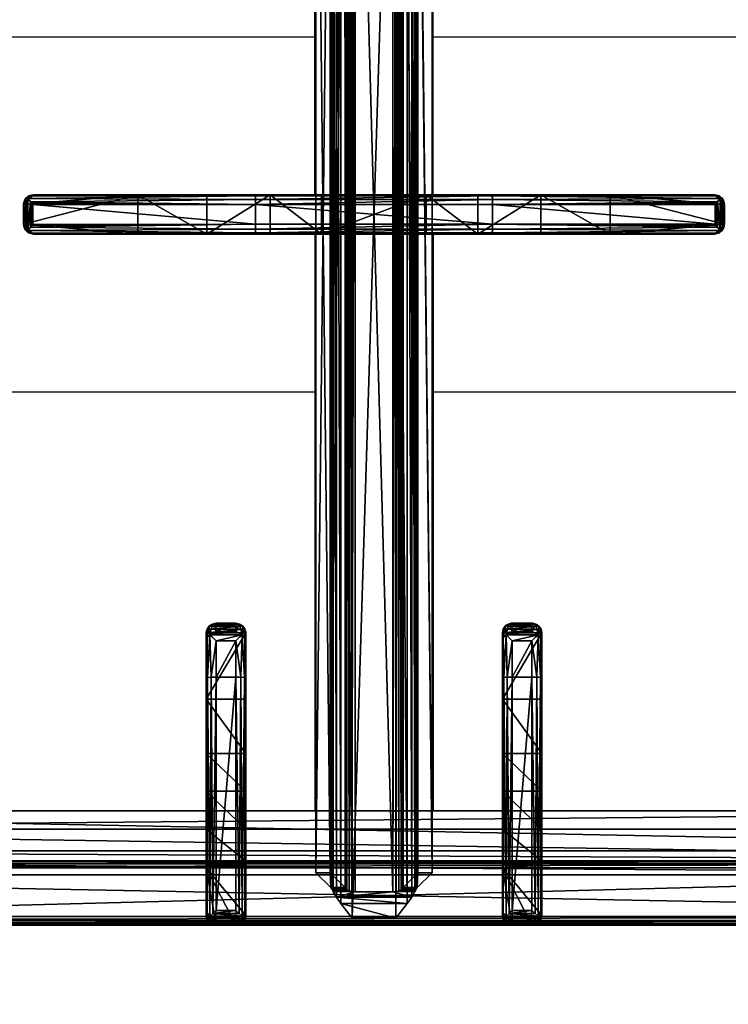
# Model space of a CAD drawing. Header units: millimetres. Extents: x 69858 to 162505, y 5570 to 25972.
# Tile 24 of 53: x 72124 to 72304, y 14521 to 14770. Entities that reach past the tile are written whole.
import ezdxf

# ---------------------------------------------------------------- set-up
doc = ezdxf.new("R2010")
doc.units = ezdxf.units.MM
doc.header["$LTSCALE"] = 2.5
doc.linetypes.add('CONTINUA', pattern=[0])
for name, color, linetype in [('Arch', 7, 'Continuous'), ('IQ_200_3D', 1, 'Continuous'), ('IQ_204_2D', 7, 'CONTINUA'), ('IQ_204_3D', 7, 'Continuous')]:
    doc.layers.add(name, color=color, linetype=linetype)
doc.layers.add('CKD Equipments', color=252, linetype='Continuous', lineweight=0)

# ---------------------------------------------------------------- blocks, each defined once
blk = doc.blocks.new('ELECTROLUX-MC7-TOPFYERBRURNERS4')
at = {"layer": 'IQ_200_3D', "color": 8, "invisible_edges": 13}
blk.add_3dface([(400, -655, 900), (420.34, -619.74, 900), (420.34, -117.26, 900), (400, -80.5, 900)], dxfattribs=at)
at = {"layer": 'IQ_204_2D', "color": 8}
for p, q in [((420, -651.5), (420, -85.5)), ((602.5, -279.74), (597.5, -279.74)), ((597.5, -279.74), (597.5, -280.19)), ((602.5, -280.19), (597.5, -280.19)), ((602.5, -280.19), (602.5, -279.74)), ((595, -282.66), (595, -282.24)), ((595, -338.54), (595, -282.66)), ((602.5, -282.09), (597.5, -282.09)), ((597.5, -282.09), (597.5, -338.49)), ((602.5, -338.49), (602.5, -282.09)), ((605, -282.24), (605, -282.66)), ((605, -282.66), (605, -338.54)), ((482.76, -326), (422.47, -326)), ((491.91, -326), (482.76, -326)), ((491.91, -326), (494.04, -326)), ((420, -328.5), (420, -333.5)), ((420, -328.5), (420, -333.5)), ((422, -328.5), (422, -333.5)), ((422, -328.5), (482.81, -328.5)), ((482.81, -328.5), (482.81, -333.5)), ((482.81, -328.5), (492.02, -328.5)), ((492.02, -333.5), (492.02, -328.5)), ((496.48, -328.5), (494.37, -328.5)), ((494.37, -328.5), (494.37, -333.5)), ((496.48, -333.5), (496.48, -328.5)), ((482.81, -333.5), (422, -333.5)), ((492.02, -333.5), (482.81, -333.5)), ((494.37, -333.5), (496.48, -333.5)), ((422.47, -336), (482.76, -336)), ((482.76, -336), (491.91, -336)), ((494.04, -336), (491.91, -336)), ((595, -398.43), (595, -338.54)), ((597.5, -338.49), (597.5, -398.49)), ((602.5, -338.49), (597.5, -338.49)), ((602.5, -398.49), (602.5, -338.49)), ((605, -338.54), (605, -398.43)), ((595, -353.5), (448.98, -353.5)), ((605, -353.5), (751.02, -353.5)), ((595, -383.5), (448.98, -383.5)), ((605, -383.5), (751.02, -383.5)), ((595, -454.31), (595, -398.43)), ((597.5, -398.49), (597.5, -454.88)), ((602.5, -398.49), (597.5, -398.49)), ((602.5, -454.88), (602.5, -398.49)), ((605, -398.43), (605, -454.31)), ((422.47, -401), (482.76, -401)), ((482.76, -401), (491.91, -401)), ((494.04, -401), (491.91, -401)), ((420, -408.5), (420, -403.5)), ((420, -408.5), (420, -403.5)), ((422, -408.5), (422, -403.5)), ((482.81, -403.5), (422, -403.5)), ((482.81, -408.5), (482.81, -403.5)), ((492.02, -403.5), (482.81, -403.5)), ((492.02, -403.5), (492.02, -408.5)), ((494.37, -403.5), (496.48, -403.5)), ((494.37, -408.5), (494.37, -403.5)), ((496.48, -403.5), (496.48, -408.5)), ((422, -408.5), (482.81, -408.5)), ((482.81, -408.5), (492.02, -408.5)), ((496.48, -408.5), (494.37, -408.5)), ((482.76, -411), (422.47, -411)), ((491.91, -411), (482.76, -411)), ((491.91, -411), (494.04, -411)), ((595, -454.73), (595, -454.31)), ((602.5, -454.88), (597.5, -454.88)), ((605, -454.31), (605, -454.73)), ((603.11, -456.68), (596.89, -456.68)), ((602.5, -456.79), (597.5, -456.79)), ((597.5, -456.79), (597.5, -457.24)), ((602.5, -457.24), (597.5, -457.24)), ((602.5, -457.24), (602.5, -456.79))]:
    blk.add_line(p, q, dxfattribs=at)
blk.add_lwpolyline([(751.02, -112.48), (448.98, -112.48), (448.98, -624.52), (751.02, -624.52)], close=True, dxfattribs=at)
for points in [[(555, -353.5), (555, -222.25, -1), (645, -222.25), (645, -353.5)], [(645, -383.5), (645, -512.25, -1), (555, -512.25), (555, -383.5)]]:
    blk.add_lwpolyline(points, format="xyb", dxfattribs=at)
at = {"layer": 'IQ_204_2D', "color": 8, "extrusion": (0, 0, -1)}
for centre, major_axis, ratio, start_param, end_param in [((597.5, -282.24), (0, 2.5), 0.99863, 4.712389, 6.283185), ((597.5, -282.66), (2.5, 0), 0.951091, 3.141593, 4.055957), ((602.5, -282.24), (0, 2.5), 0.99863, 0, 1.570796), ((602.5, -282.66), (-2.5, 0), 0.951091, 2.227228, 3.141593), ((422.47, -328.5), (0, 2.5), 0.948965, -0.895145, 0), ((482.76, -328.5), (0, 2.5), 0.02182, 0, 1.570796), ((491.91, -328.5), (0, 2.5), 0.84544, 0, 0.894481), ((491.91, -328.5), (2.5, 2.5), 0.02182, 0.872665, 1.54898), ((491.91, -328.5), (-1.92, 1.92), 0.8391, 1.592613, 2.268928), ((482.76, -333.5), (0, 2.5), 0.02182, 1.570796, 3.141593), ((491.91, -333.5), (-2.5, 2.5), 0.02182, 1.592613, 2.268928), ((491.91, -333.5), (1.92, 1.92), 0.8391, 0.872665, 1.54898), ((422.47, -333.5), (0, 2.5), 0.948965, 3.141593, 4.036737), ((491.91, -333.5), (0, 2.5), 0.84544, 2.247111, 3.141593), ((597.5, -338.54), (2.5, 0), 0.02182, 3.141593, 4.712389), ((602.5, -338.54), (2.5, 0), 0.02182, -1.570796, 0), ((597.5, -398.43), (-2.5, 0), 0.02182, 4.712389, 6.283185), ((602.5, -398.43), (-2.5, 0), 0.02182, 3.141593, 4.712389), ((597.5, -454.31), (2.5, 0), 0.951091, 2.227228, 3.141593), ((597.5, -454.73), (0, 2.5), 0.99863, 3.141593, 4.712389), ((602.5, -454.73), (0, 2.5), 0.99863, 1.570796, 3.141593), ((602.5, -454.31), (-2.5, 0), 0.951091, 3.141593, 4.055957), ((597.5, -453.34), (0, 3.44), 0.725954, 3.141593, 3.386992), ((602.5, -453.34), (0, 3.44), 0.725954, 2.896194, 3.141593)]:
    blk.add_ellipse(centre, major_axis=major_axis, ratio=ratio, start_param=start_param, end_param=end_param, dxfattribs=at)
at = {"layer": 'IQ_204_2D', "color": 8}
for centre, major_axis, ratio, start_param, end_param in [((422.47, -403.5), (0, 2.5), 0.948965, 0, 0.895145), ((482.76, -403.5), (0, 2.5), 0.02182, 4.712389, 6.283185), ((491.91, -403.5), (0, 2.5), 0.84544, -0.894481, 0), ((491.91, -403.5), (2.5, 2.5), 0.02182, 4.734206, 5.410521), ((491.91, -403.5), (-1.92, 1.92), 0.8391, 4.014257, 4.690572), ((482.76, -408.5), (0, 2.5), 0.02182, 3.141593, 4.712389), ((491.91, -408.5), (-2.5, 2.5), 0.02182, 4.014257, 4.690572), ((491.91, -408.5), (1.92, 1.92), 0.8391, 4.734206, 5.410521), ((422.47, -408.5), (0, 2.5), 0.948965, 2.246448, 3.141593), ((491.91, -408.5), (0, 2.5), 0.84544, 3.141593, 4.036074)]:
    blk.add_ellipse(centre, major_axis=major_axis, ratio=ratio, start_param=start_param, end_param=end_param, dxfattribs=at)
for points, knots in [([(597.5, -280.19), (597.36, -280.19), (597.21, -280.21), (596.91, -280.28), (596.75, -280.33), (596.38, -280.49), (596.17, -280.62), (595.97, -280.77)], [0, 0, 0, 0, 0.576945, 0.576945, 1.153889, 1.153889, 2.012527, 2.012527, 2.012527, 2.012527]), ([(595.97, -280.77), (596.08, -280.86), (596.19, -280.96), (596.41, -281.14), (596.52, -281.23), (596.74, -281.42), (596.85, -281.52), (597.06, -281.7), (597.16, -281.8), (597.3, -281.92), (597.35, -281.96), (597.41, -282.01), (597.43, -282.03), (597.45, -282.05), (597.46, -282.06), (597.48, -282.08), (597.48, -282.08), (597.49, -282.08), (597.49, -282.09), (597.49, -282.09), (597.49, -282.09), (597.5, -282.09), (597.5, -282.09), (597.5, -282.09), (597.5, -282.09), (597.5, -282.09), (597.5, -282.09), (597.5, -282.09)], [5.918216, 5.918216, 5.918216, 5.918216, 6.381677, 6.381677, 6.833246, 6.833246, 7.284815, 7.284815, 7.736384, 7.736384, 7.962168, 7.962168, 8.07506, 8.07506, 8.131506, 8.131506, 8.159729, 8.159729, 8.173841, 8.173841, 8.180897, 8.180897, 8.184425, 8.184425, 8.186189, 8.186189, 8.187953, 8.187953, 8.187953, 8.187953]), ([(604.03, -280.77), (603.83, -280.62), (603.62, -280.49), (603.25, -280.33), (603.09, -280.28), (602.79, -280.21), (602.64, -280.19), (602.5, -280.19)], [11.914764, 11.914764, 11.914764, 11.914764, 12.773402, 12.773402, 13.350347, 13.350347, 13.927292, 13.927292, 13.927292, 13.927292]), ([(602.5, -282.09), (602.5, -282.09), (602.5, -282.09), (602.5, -282.09), (602.5, -282.09), (602.5, -282.09), (602.5, -282.09), (602.51, -282.09), (602.51, -282.09), (602.51, -282.09), (602.51, -282.08), (602.52, -282.08), (602.52, -282.08), (602.54, -282.06), (602.55, -282.05), (602.57, -282.03), (602.59, -282.01), (602.65, -281.96), (602.7, -281.92), (602.84, -281.8), (602.94, -281.7), (603.15, -281.52), (603.26, -281.42), (603.48, -281.23), (603.59, -281.14), (603.81, -280.96), (603.92, -280.86), (604.03, -280.77)], [8.188469, 8.188469, 8.188469, 8.188469, 8.190233, 8.190233, 8.191997, 8.191997, 8.195525, 8.195525, 8.202581, 8.202581, 8.216692, 8.216692, 8.244915, 8.244915, 8.301361, 8.301361, 8.414254, 8.414254, 8.640038, 8.640038, 9.091607, 9.091607, 9.543176, 9.543176, 9.994745, 9.994745, 10.458205, 10.458205, 10.458205, 10.458205]), ([(494.04, -326), (494.19, -326), (494.35, -326.01), (494.66, -326.08), (494.82, -326.13), (495.12, -326.25), (495.26, -326.33), (495.53, -326.52), (495.65, -326.62), (495.87, -326.84), (495.97, -326.97), (496.15, -327.24), (496.23, -327.39), (496.35, -327.7), (496.4, -327.86), (496.46, -328.18), (496.48, -328.34), (496.48, -328.5)], [3.776921, 3.776921, 3.776921, 3.776921, 4.248957, 4.248957, 4.720993, 4.720993, 5.193029, 5.193029, 5.665065, 5.665065, 6.135831, 6.135831, 6.606596, 6.606596, 7.077361, 7.077361, 7.548126, 7.548126, 7.548126, 7.548126]), ([(420, -328.5), (420.01, -328.36), (420.03, -328.21), (420.09, -327.9), (420.14, -327.75), (420.31, -327.37), (420.45, -327.14), (420.62, -326.94)], [0, 0, 0, 0, 0.576945, 0.576945, 1.153889, 1.153889, 2.068716, 2.068716, 2.068716, 2.068716]), ([(420.62, -326.94), (420.79, -327.14), (420.99, -327.37), (421.33, -327.75), (421.47, -327.9), (421.74, -328.21), (421.87, -328.36), (422, -328.5)], [11.858599, 11.858599, 11.858599, 11.858599, 12.773425, 12.773425, 13.35037, 13.35037, 13.927314, 13.927314, 13.927314, 13.927314]), ([(420.62, -335.06), (420.45, -334.86), (420.31, -334.63), (420.14, -334.25), (420.09, -334.09), (420.03, -333.79), (420.01, -333.64), (420, -333.5)], [11.858599, 11.858599, 11.858599, 11.858599, 12.773425, 12.773425, 13.35037, 13.35037, 13.927314, 13.927314, 13.927314, 13.927314]), ([(422, -333.5), (421.87, -333.64), (421.74, -333.79), (421.47, -334.09), (421.33, -334.25), (420.99, -334.63), (420.79, -334.86), (420.62, -335.06)], [0, 0, 0, 0, 0.576945, 0.576945, 1.153889, 1.153889, 2.068716, 2.068716, 2.068716, 2.068716]), ([(496.48, -333.5), (496.48, -333.66), (496.46, -333.82), (496.4, -334.14), (496.35, -334.3), (496.23, -334.61), (496.15, -334.76), (495.97, -335.03), (495.87, -335.16), (495.65, -335.38), (495.53, -335.48), (495.26, -335.67), (495.12, -335.75), (494.82, -335.87), (494.66, -335.92), (494.35, -335.98), (494.19, -336), (494.04, -336)], [15.096253, 15.096253, 15.096253, 15.096253, 15.567018, 15.567018, 16.037783, 16.037783, 16.508548, 16.508548, 16.979314, 16.979314, 17.45135, 17.45135, 17.923386, 17.923386, 18.395422, 18.395422, 18.867458, 18.867458, 18.867458, 18.867458]), ([(496.48, -403.5), (496.48, -403.34), (496.46, -403.18), (496.4, -402.86), (496.35, -402.7), (496.23, -402.39), (496.15, -402.24), (495.97, -401.97), (495.87, -401.84), (495.65, -401.62), (495.53, -401.52), (495.26, -401.33), (495.12, -401.25), (494.82, -401.13), (494.66, -401.08), (494.35, -401.02), (494.19, -401), (494.04, -401)], [15.096253, 15.096253, 15.096253, 15.096253, 15.567018, 15.567018, 16.037783, 16.037783, 16.508548, 16.508548, 16.979314, 16.979314, 17.45135, 17.45135, 17.923386, 17.923386, 18.395422, 18.395422, 18.867458, 18.867458, 18.867458, 18.867458]), ([(420.62, -401.94), (420.45, -402.14), (420.31, -402.37), (420.14, -402.75), (420.09, -402.91), (420.03, -403.21), (420.01, -403.36), (420, -403.5)], [11.858599, 11.858599, 11.858599, 11.858599, 12.773425, 12.773425, 13.35037, 13.35037, 13.927314, 13.927314, 13.927314, 13.927314]), ([(422, -403.5), (421.87, -403.36), (421.74, -403.21), (421.47, -402.91), (421.33, -402.75), (420.99, -402.37), (420.79, -402.14), (420.62, -401.94)], [0, 0, 0, 0, 0.576945, 0.576945, 1.153889, 1.153889, 2.068716, 2.068716, 2.068716, 2.068716]), ([(420, -408.5), (420.01, -408.64), (420.03, -408.79), (420.09, -409.09), (420.14, -409.25), (420.31, -409.63), (420.45, -409.86), (420.62, -410.06)], [0, 0, 0, 0, 0.576945, 0.576945, 1.153889, 1.153889, 2.068716, 2.068716, 2.068716, 2.068716]), ([(420.62, -410.06), (420.79, -409.86), (420.99, -409.63), (421.33, -409.25), (421.47, -409.09), (421.74, -408.79), (421.87, -408.64), (422, -408.5)], [11.858599, 11.858599, 11.858599, 11.858599, 12.773425, 12.773425, 13.35037, 13.35037, 13.927314, 13.927314, 13.927314, 13.927314]), ([(494.04, -411), (494.19, -411), (494.35, -410.99), (494.66, -410.92), (494.82, -410.87), (495.12, -410.75), (495.26, -410.67), (495.53, -410.48), (495.65, -410.38), (495.87, -410.16), (495.97, -410.03), (496.15, -409.76), (496.23, -409.61), (496.35, -409.3), (496.4, -409.14), (496.46, -408.82), (496.48, -408.66), (496.48, -408.5)], [3.776921, 3.776921, 3.776921, 3.776921, 4.248957, 4.248957, 4.720993, 4.720993, 5.193029, 5.193029, 5.665065, 5.665065, 6.135831, 6.135831, 6.606596, 6.606596, 7.077361, 7.077361, 7.548126, 7.548126, 7.548126, 7.548126]), ([(597.5, -454.88), (597.5, -454.88), (597.5, -454.88), (597.5, -454.88), (597.5, -454.88), (597.5, -454.88), (597.5, -454.88), (597.49, -454.88), (597.49, -454.88), (597.49, -454.88), (597.49, -454.89), (597.48, -454.89), (597.48, -454.9), (597.46, -454.91), (597.45, -454.92), (597.43, -454.94), (597.41, -454.96), (597.35, -455.01), (597.3, -455.05), (597.16, -455.18), (597.06, -455.27), (596.85, -455.45), (596.74, -455.55), (596.52, -455.74), (596.41, -455.84), (596.19, -456.02), (596.08, -456.11), (595.97, -456.2)], [8.187953, 8.187953, 8.187953, 8.187953, 8.189716, 8.189716, 8.19148, 8.19148, 8.195008, 8.195008, 8.202064, 8.202064, 8.216176, 8.216176, 8.244399, 8.244399, 8.300845, 8.300845, 8.413737, 8.413737, 8.639521, 8.639521, 9.09109, 9.09109, 9.542659, 9.542659, 9.994228, 9.994228, 10.457689, 10.457689, 10.457689, 10.457689]), ([(595.97, -456.2), (596.17, -456.35), (596.38, -456.48), (596.7, -456.62), (596.8, -456.65), (596.89, -456.68)], [11.914787, 11.914787, 11.914787, 11.914787, 12.773425, 12.773425, 13.14212, 13.14212, 13.14212, 13.14212]), ([(604.03, -456.2), (603.92, -456.11), (603.81, -456.02), (603.59, -455.84), (603.48, -455.74), (603.26, -455.55), (603.15, -455.45), (602.94, -455.27), (602.84, -455.18), (602.7, -455.05), (602.65, -455.01), (602.59, -454.96), (602.57, -454.94), (602.55, -454.92), (602.54, -454.91), (602.52, -454.9), (602.52, -454.89), (602.51, -454.89), (602.51, -454.88), (602.51, -454.88), (602.51, -454.88), (602.5, -454.88), (602.5, -454.88), (602.5, -454.88), (602.5, -454.88), (602.5, -454.88), (602.5, -454.88), (602.5, -454.88)], [5.918733, 5.918733, 5.918733, 5.918733, 6.382193, 6.382193, 6.833762, 6.833762, 7.285331, 7.285331, 7.7369, 7.7369, 7.962685, 7.962685, 8.075577, 8.075577, 8.132023, 8.132023, 8.160246, 8.160246, 8.174358, 8.174358, 8.181413, 8.181413, 8.184941, 8.184941, 8.186705, 8.186705, 8.188469, 8.188469, 8.188469, 8.188469]), ([(603.11, -456.68), (603.2, -456.65), (603.3, -456.62), (603.62, -456.48), (603.83, -456.35), (604.03, -456.2)], [0.785194, 0.785194, 0.785194, 0.785194, 1.153889, 1.153889, 2.012527, 2.012527, 2.012527, 2.012527])]:
    blk.add_open_spline(points, degree=3, knots=knots, dxfattribs=at)
at = {"layer": 'IQ_204_3D', "color": 8}
mesh = blk.add_polyface(dxfattribs=at)
corners = [(779.78, -85.71, 904.1), (780, -85.5, 900), (779.52, -84.72, 904.14), (779.73, -84.5, 900), (778, -83.5, 900), (778.78, -83.98, 904.14), (779, -83.77, 900), (777.79, -83.72, 904.1), (779.48, -85.71, 905.06), (779.29, -84.85, 905), (778.65, -85.21, 905.73), (778.76, -85.71, 905.75), (778.65, -84.21, 905), (777.79, -84.02, 905.06), (778.29, -84.85, 905.73), (777.79, -84.74, 905.75), (777.79, -85.71, 906), (422.21, -85.71, 906), (422.21, -84.74, 905.75), (422.21, -84.02, 905.06), (422.21, -83.72, 904.1), (422, -83.5, 900), (765.45, -638.95, 900), (422, -653.5, 900), (434.55, -638.95, 900), (765.45, -98.05, 900), (780, -651.5, 900), (434.55, -98.05, 900), (420, -85.5, 900), (421, -83.77, 900), (779.73, -652.5, 900), (779, -653.23, 900), (778, -653.5, 900), (420, -651.5, 900), (420.27, -652.5, 900), (421, -653.23, 900), (420.27, -84.5, 900), (421.22, -83.98, 904.14), (420.48, -84.72, 904.14), (420.22, -85.71, 904.1), (421.35, -84.21, 905), (421.71, -84.85, 905.73), (420.71, -84.85, 905), (420.52, -85.71, 905.06), (421.35, -85.21, 905.73), (421.24, -85.71, 905.75), (422.21, -651.29, 906), (421.24, -651.29, 905.75), (420.52, -651.29, 905.06), (420.22, -651.29, 904.1), (420.48, -652.28, 904.14), (421.22, -653.02, 904.14), (422.21, -653.28, 904.1), (420.71, -652.15, 905), (421.35, -651.79, 905.73), (421.35, -652.79, 905), (422.21, -652.98, 905.06), (421.71, -652.15, 905.73), (422.21, -652.26, 905.75), (435.55, -637.95, 899.73), (435.55, -99.05, 899.73), (436.28, -99.78, 899), (436.28, -637.22, 899), (438.88, -634.62, 902.5), (438.88, -102.38, 902.5), (436.31, -637.19, 905.06), (436.31, -99.81, 905.06), (432.81, -96.31, 906), (432.81, -640.69, 906), (448.98, -624.52, 885), (448.98, -112.48, 885), (444.36, -107.86, 885), (444.36, -629.14, 885), (777.79, -653.28, 904.1), (777.79, -652.98, 905.06), (777.79, -651.29, 906), (777.79, -652.26, 905.75), (763.72, -637.22, 899), (764.45, -637.95, 899.73), (764.45, -99.05, 899.73), (763.72, -99.78, 899), (767.19, -640.69, 906), (767.19, -96.31, 906), (778.78, -653.02, 904.14), (779.52, -652.28, 904.14), (779.78, -651.29, 904.1), (778.65, -652.79, 905), (778.29, -652.15, 905.73), (779.29, -652.15, 905), (779.48, -651.29, 905.06), (778.65, -651.79, 905.73), (778.76, -651.29, 905.75), (761.12, -634.62, 902.5), (751.02, -624.52, 885), (763.69, -637.19, 905.06), (755.64, -629.14, 885), (755.64, -107.86, 885), (751.02, -112.48, 885), (761.12, -102.38, 902.5), (763.69, -99.81, 905.06)]
mesh.append_faces([[corners[k] for k in face] for face in [(16, 10, 14), (17, 41, 44), (46, 54, 57), (75, 87, 90)]], dxfattribs={"color": 8})
mesh.append_faces([[corners[k] for k in face] for face in [(4, 5, 6), (8, 10, 11), (16, 11, 10), (15, 16, 14), (7, 19, 13), (13, 18, 15), (28, 38, 36), (19, 41, 18), (17, 18, 41), (45, 17, 44), (39, 48, 43), (43, 47, 45), (23, 51, 35), (48, 54, 47), (46, 47, 54), (58, 46, 57), (52, 74, 56), (76, 56, 74), (26, 84, 30), (74, 87, 76), (85, 88, 84), (88, 87, 86), (75, 76, 87), (91, 75, 90), (85, 8, 89), (11, 89, 8)]], dxfattribs={"vtx0": -1, "color": 8})
mesh.append_faces([[corners[k] for k in face] for face in [(16, 15, 17), (22, 23, 24), (25, 26, 22), (27, 21, 25), (21, 28, 29), (6, 1, 4), (4, 25, 21), (24, 28, 27), (35, 33, 23), (26, 25, 1), (23, 22, 32), (17, 45, 46), (75, 81, 46), (81, 16, 82), (46, 67, 17), (17, 82, 16), (93, 72, 69), (72, 93, 95), (70, 71, 97), (97, 95, 93)]], dxfattribs={"vtx0": -1, "vtx1": -1, "color": 8})
mesh.append_faces([[corners[k] for k in face] for face in [(21, 27, 28), (4, 1, 25), (26, 32, 22), (24, 23, 33)]], dxfattribs={"vtx0": -1, "vtx1": -1, "vtx2": -1, "color": 8})
mesh.append_faces([[corners[k] for k in face] for face in [(17, 15, 18), (24, 33, 28), (46, 45, 47), (75, 58, 76), (16, 91, 11)]], dxfattribs={"vtx0": -1, "vtx2": -1, "color": 8})
mesh.append_faces([[corners[k] for k in face] for face in [(0, 1, 2), (5, 2, 6), (8, 0, 9), (5, 12, 2), (5, 7, 12), (12, 13, 14), (12, 14, 9), (2, 9, 0), (10, 9, 14), (19, 18, 13), (4, 21, 7), (30, 31, 26), (34, 33, 35), (20, 21, 37), (38, 37, 36), (19, 20, 40), (38, 42, 37), (38, 39, 42), (42, 43, 44), (42, 44, 40), (37, 40, 20), (41, 40, 44), (48, 47, 43), (28, 33, 39), (49, 33, 50), (51, 50, 35), (48, 49, 53), (51, 55, 50), (51, 52, 55), (55, 56, 57), (55, 57, 53), (50, 53, 49), (54, 53, 57), (24, 27, 59), (61, 62, 60), (63, 64, 65), (67, 68, 66), (69, 70, 63), (61, 71, 62), (73, 74, 52), (58, 56, 76), (32, 73, 23), (62, 77, 59), (22, 24, 78), (27, 25, 60), (80, 61, 79), (73, 32, 83), (84, 83, 30), (74, 73, 86), (88, 89, 90), (88, 86, 84), (83, 84, 86), (92, 93, 63), (68, 81, 65), (92, 63, 94), (72, 95, 62), (95, 96, 77), (98, 97, 92), (81, 82, 94), (98, 92, 99), (77, 80, 78), (25, 22, 79), (0, 8, 85), (91, 89, 11), (80, 96, 61), (70, 97, 64), (64, 98, 66), (82, 67, 99), (1, 0, 26)]], dxfattribs={"vtx1": -1, "color": 8})
mesh.append_faces([[corners[k] for k in face] for face in [(31, 32, 26), (75, 46, 58), (75, 16, 81), (81, 68, 46), (68, 67, 46), (67, 82, 17), (70, 69, 71), (72, 71, 69), (71, 96, 97), (96, 95, 97), (16, 75, 91)]], dxfattribs={"vtx1": -1, "vtx2": -1, "color": 8})
mesh.append_faces([[corners[k] for k in face] for face in [(1, 3, 2), (4, 7, 5), (2, 3, 6), (8, 9, 10), (7, 13, 12), (12, 9, 2), (13, 15, 14), (7, 20, 19), (21, 20, 7), (6, 3, 1), (28, 36, 29), (21, 29, 37), (28, 39, 38), (37, 29, 36), (19, 40, 41), (39, 43, 42), (42, 40, 37), (43, 45, 44), (39, 49, 48), (33, 49, 39), (33, 34, 50), (23, 52, 51), (50, 34, 35), (48, 53, 54), (52, 56, 55), (55, 53, 50), (56, 58, 57), (27, 60, 59), (62, 59, 60), (64, 66, 65), (68, 65, 66), (70, 64, 63), (71, 72, 62), (73, 52, 23), (77, 78, 59), (24, 59, 78), (25, 79, 60), (61, 60, 79), (32, 31, 83), (26, 85, 84), (83, 31, 30), (74, 86, 87), (73, 83, 86), (85, 89, 88), (88, 90, 87), (89, 91, 90), (93, 69, 63), (81, 94, 65), (63, 65, 94), (95, 77, 62), (96, 80, 77), (97, 93, 92), (82, 99, 94), (92, 94, 99), (80, 79, 78), (22, 78, 79), (96, 71, 61), (97, 98, 64), (98, 99, 66), (67, 66, 99), (0, 85, 26)]], dxfattribs={"vtx2": -1, "color": 8})
mesh = blk.add_polyface(dxfattribs=at)
corners = [(595, -454.73, 922), (595.33, -455.98, 922), (595, -454.31, 930.01), (596.25, -456.9, 922), (595.97, -456.2, 931.91), (596.89, -456.68, 931.13), (597.5, -456.79, 930.59), (597.35, -456.78, 930.62), (597.5, -457.24, 922), (597.19, -456.76, 930.72), (595.26, -455.36, 931.06), (602.5, -456.79, 930.59), (602.5, -457.24, 922), (595, -428.3, 922), (605, -428.3, 922), (604.67, -455.98, 922), (603.75, -456.9, 922), (605, -454.73, 922), (595, -398.43, 932.5), (595, -338.54, 932.5), (595, -326.18, 919.39), (595, -308.67, 922), (595, -282.24, 922), (595, -282.66, 930.01), (595, -342.16, 911.79), (595, -394.81, 911.79), (595, -355.23, 899.85), (595, -381.74, 899.85), (595, -410.79, 919.39), (596.72, -280.35, 931.28), (596.25, -280.07, 922), (595.97, -280.77, 931.91), (597.5, -280.19, 930.59), (597.5, -279.74, 922), (595.33, -280.99, 922), (595.26, -281.61, 931.06), (595.33, -338.51, 933.75), (596.25, -338.49, 934.67), (596.79, -281.47, 932.35), (597.49, -282.09, 932.48), (597.5, -338.49, 935), (597.47, -282.07, 932.48), (597.43, -282.03, 932.48), (597.35, -281.97, 932.47), (597.18, -281.81, 932.45), (602.5, -279.74, 922), (605, -308.67, 922), (605, -282.24, 922), (604.67, -280.99, 922), (603.75, -280.07, 922), (595.33, -398.46, 933.75), (597.5, -398.49, 935), (596.25, -398.48, 934.67), (596.79, -455.5, 932.35), (597.18, -455.16, 932.45), (597.35, -455.01, 932.47), (597.43, -454.94, 932.48), (597.47, -454.9, 932.48), (597.5, -454.88, 932.48), (602.51, -282.09, 932.48), (602.5, -338.49, 935), (602.5, -398.49, 935), (602.51, -454.88, 932.48), (604.03, -456.2, 931.91), (603.11, -456.68, 931.13), (603.21, -455.5, 932.35), (602.82, -455.16, 932.45), (602.65, -455.01, 932.47), (602.57, -454.94, 932.48), (602.53, -454.91, 932.48), (602.65, -456.78, 930.62), (602.81, -456.76, 930.72), (604.74, -455.36, 931.06), (605, -454.31, 930.01), (604.67, -398.46, 933.75), (605, -398.43, 932.5), (603.75, -398.48, 934.67), (605, -394.81, 911.79), (605, -326.18, 919.39), (605, -410.79, 919.39), (605, -342.16, 911.79), (605, -355.23, 899.85), (605, -381.74, 899.85), (605, -338.54, 932.5), (605, -282.66, 930.01), (604.03, -280.77, 931.91), (603.28, -280.35, 931.28), (602.5, -280.19, 930.59), (604.74, -281.61, 931.06), (604.67, -338.51, 933.75), (603.21, -281.47, 932.35), (603.75, -338.49, 934.67), (602.82, -281.81, 932.45), (602.65, -281.97, 932.47), (602.57, -282.03, 932.48), (602.53, -282.07, 932.48)]
mesh.append_faces([[corners[k] for k in face] for face in [(3, 4, 1), (4, 3, 5), (4, 10, 1), (29, 30, 31), (32, 33, 29), (33, 30, 29), (30, 34, 31), (31, 34, 35), (35, 36, 31), (31, 37, 38), (53, 52, 4), (4, 50, 10), (64, 16, 63), (72, 63, 15), (15, 63, 16), (72, 74, 63), (63, 76, 65), (49, 85, 48), (85, 49, 86), (87, 86, 45), (45, 86, 49), (85, 88, 48), (90, 91, 85), (85, 89, 88)]], dxfattribs={"color": 8})
mesh.append_faces([[corners[k] for k in face] for face in [(8, 5, 3), (22, 35, 34), (36, 37, 31), (52, 50, 4), (5, 63, 4), (17, 72, 15), (74, 76, 63), (91, 89, 85)]], dxfattribs={"vtx0": -1, "color": 8})
mesh.append_faces([[corners[k] for k in face] for face in [(6, 8, 11), (3, 0, 8), (8, 14, 12), (17, 12, 14), (19, 20, 18), (20, 19, 21), (23, 21, 19), (24, 25, 20), (13, 18, 28), (45, 46, 33), (46, 45, 47), (49, 47, 45), (18, 50, 19), (37, 36, 52), (64, 9, 71), (73, 14, 75), (77, 78, 79), (78, 77, 80), (82, 80, 77), (46, 83, 78), (83, 89, 75), (76, 74, 91), (43, 93, 44)]], dxfattribs={"vtx0": -1, "vtx1": -1, "color": 8})
mesh.append_faces([[corners[k] for k in face] for face in [(20, 28, 18), (39, 41, 40), (41, 42, 40), (42, 43, 40), (55, 56, 51), (56, 57, 51), (57, 58, 51), (39, 40, 59), (40, 60, 59), (51, 58, 61), (58, 62, 61), (68, 56, 67), (56, 68, 57), (62, 57, 69), (57, 62, 58), (69, 57, 68), (56, 55, 67), (11, 71, 9), (62, 69, 61), (69, 68, 61), (68, 67, 61), (75, 79, 78), (93, 94, 60), (94, 95, 60), (95, 59, 60), (93, 43, 94), (41, 95, 42), (95, 41, 59), (39, 59, 41), (95, 94, 42), (42, 94, 43)]], dxfattribs={"vtx0": -1, "vtx1": -1, "vtx2": -1, "color": 8})
mesh.append_faces([[corners[k] for k in face] for face in [(19, 36, 35), (40, 38, 37), (19, 50, 36), (51, 37, 52), (52, 36, 50), (18, 10, 50), (51, 61, 60), (75, 74, 72), (61, 65, 76), (83, 88, 89), (75, 89, 74), (60, 76, 91), (91, 74, 89)]], dxfattribs={"vtx0": -1, "vtx2": -1, "color": 8})
mesh.append_faces([[corners[k] for k in face] for face in [(0, 1, 2), (9, 5, 8), (10, 2, 1), (15, 16, 17), (0, 2, 13), (22, 21, 23), (26, 27, 24), (23, 35, 22), (23, 19, 35), (44, 38, 40), (34, 30, 22), (48, 47, 49), (2, 10, 18), (54, 55, 51), (63, 65, 4), (66, 54, 65), (66, 67, 54), (53, 4, 65), (5, 9, 64), (7, 6, 9), (70, 71, 11), (71, 12, 64), (71, 70, 12), (73, 75, 72), (66, 65, 61), (17, 14, 73), (81, 80, 82), (47, 84, 46), (47, 48, 84), (88, 84, 48), (84, 88, 83), (92, 93, 60), (32, 29, 87), (31, 85, 29), (85, 31, 90), (92, 90, 44), (86, 87, 29), (33, 32, 45), (21, 46, 20), (81, 26, 80), (24, 20, 80), (81, 82, 26), (27, 82, 25), (14, 13, 79), (28, 25, 79)]], dxfattribs={"vtx1": -1, "color": 8})
mesh.append_faces([[corners[k] for k in face] for face in [(6, 7, 8), (8, 12, 11), (0, 13, 8), (13, 14, 8), (16, 12, 17), (2, 18, 13), (27, 25, 24), (25, 28, 20), (30, 33, 22), (46, 21, 33), (21, 22, 33), (51, 40, 37), (52, 53, 51), (40, 51, 60), (55, 54, 67), (6, 11, 9), (70, 11, 12), (84, 83, 46), (83, 75, 78), (14, 79, 75), (91, 90, 60), (60, 61, 76)]], dxfattribs={"vtx1": -1, "vtx2": -1, "color": 8})
mesh.append_faces([[corners[k] for k in face] for face in [(7, 9, 8), (3, 1, 0), (43, 44, 40), (53, 54, 51), (5, 64, 63), (54, 53, 65), (12, 16, 64), (17, 73, 72), (67, 66, 61), (90, 92, 60), (31, 38, 90), (93, 92, 44), (85, 86, 29), (90, 38, 44), (32, 87, 45), (46, 78, 20), (26, 24, 80), (20, 78, 80), (82, 27, 26), (82, 77, 25), (13, 28, 79), (25, 77, 79)]], dxfattribs={"vtx2": -1, "color": 8})
mesh = blk.add_polyface(dxfattribs=at)
corners = [(492.02, -328.5, 934.6), (493.56, -335.06, 933.98), (493.56, -326.93, 933.98), (492.02, -333.5, 934.6), (494.37, -333.5, 932.53), (494.37, -328.5, 932.53), (496.29, -327.54, 920.55), (496.48, -328.5, 920.59), (495.76, -326.73, 920.43), (492.82, -326.25, 933.14), (494.04, -326, 920), (491.91, -326, 932.1), (494.97, -326.19, 920.24), (496.48, -333.5, 920.59), (496.29, -334.46, 920.55), (492.82, -335.75, 933.14), (495.76, -335.27, 920.43), (494.97, -335.81, 920.24), (494.04, -336, 920), (491.91, -336, 932.1), (482.76, -326, 932.5), (477.27, -326, 912.68), (424.21, -326, 932.5), (453.98, -326, 885), (436.28, -326, 899), (463.49, -326, 900.63), (444.36, -326, 885), (435.83, -326, 899.53), (435.23, -326, 899.88), (422.5, -326, 900), (434.55, -326, 900), (477.27, -336, 912.68), (453.98, -336, 885), (463.49, -336, 900.63), (482.76, -336, 932.5), (422.5, -336, 900), (434.55, -336, 900), (424.21, -336, 932.5), (435.23, -336, 899.88), (435.83, -336, 899.53), (444.36, -336, 885), (436.28, -336, 899), (421.73, -333.5, 933.1), (420, -333.5, 900), (421.9, -334.3, 933.81), (421.25, -335.66, 900), (422.36, -335.06, 934.45), (420.34, -334.75, 900), (423.18, -335.75, 933.58), (420, -328.5, 900), (421.73, -328.5, 933.1), (420.34, -327.25, 900), (421.25, -326.33, 900), (482.81, -334.75, 934.67), (482.81, -333.5, 935), (482.79, -335.66, 933.75), (423.02, -334.3, 934.87), (423.73, -333.5, 935), (482.81, -328.5, 935), (423.73, -328.5, 935), (422.36, -326.94, 934.45), (423.02, -327.7, 934.87), (421.9, -327.7, 933.81), (423.18, -326.25, 933.58), (482.79, -326.33, 933.75), (482.81, -327.25, 934.67)]
mesh.append_faces([[corners[k] for k in face] for face in [(5, 6, 2), (5, 7, 6), (6, 8, 2), (13, 4, 14), (16, 14, 1), (1, 14, 4), (42, 43, 44), (45, 46, 47), (46, 45, 48), (46, 44, 47), (44, 43, 47), (1, 55, 15), (48, 55, 46), (46, 53, 56), (57, 56, 54), (50, 62, 49), (49, 62, 51), (63, 52, 60), (52, 51, 60), (60, 51, 62), (61, 65, 60), (59, 58, 61), (60, 64, 63), (9, 64, 2)]], dxfattribs={"color": 8})
mesh.append_faces([[corners[k] for k in face] for face in [(0, 1, 2), (15, 16, 1), (16, 15, 17), (19, 17, 15), (32, 25, 33), (35, 48, 45), (35, 30, 36), (3, 53, 1), (53, 55, 1), (55, 53, 46), (58, 65, 61), (65, 64, 60), (64, 65, 2), (65, 0, 2)]], dxfattribs={"vtx0": -1, "color": 8})
mesh.append_faces([[corners[k] for k in face] for face in [(20, 21, 22), (23, 24, 25), (25, 22, 21), (30, 22, 28), (12, 17, 10), (17, 12, 16), (6, 14, 8), (8, 16, 12), (18, 34, 31), (37, 31, 34), (51, 29, 49), (49, 30, 43)]], dxfattribs={"vtx0": -1, "vtx1": -1, "color": 8})
mesh.append_faces([[corners[k] for k in face] for face in [(25, 28, 22), (37, 38, 33), (35, 43, 30)]], dxfattribs={"vtx0": -1, "vtx1": -1, "vtx2": -1, "color": 8})
mesh.append_faces([[corners[k] for k in face] for face in [(37, 33, 31), (33, 39, 41), (34, 15, 55), (34, 55, 48), (58, 54, 3), (54, 58, 59), (20, 63, 64), (20, 64, 9)]], dxfattribs={"vtx0": -1, "vtx2": -1, "color": 8})
mesh.append_faces([[corners[k] for k in face] for face in [(1, 4, 2), (2, 8, 9), (10, 11, 12), (12, 9, 8), (4, 13, 5), (18, 17, 19), (11, 10, 20), (29, 22, 30), (7, 13, 6), (10, 18, 21), (25, 21, 33), (19, 34, 18), (35, 36, 37), (40, 32, 41), (37, 48, 35), (43, 42, 49), (45, 47, 35), (19, 15, 34), (37, 34, 48), (0, 58, 3), (57, 54, 59), (42, 44, 50), (46, 60, 44), (60, 46, 61), (59, 61, 57), (62, 50, 44), (22, 29, 63), (22, 63, 20), (11, 20, 9), (26, 23, 40), (24, 26, 41), (36, 30, 38), (24, 41, 27), (39, 38, 27)]], dxfattribs={"vtx1": -1, "color": 8})
mesh.append_faces([[corners[k] for k in face] for face in [(10, 21, 20), (24, 27, 25), (27, 28, 25), (13, 14, 6), (14, 16, 8), (36, 38, 37), (38, 39, 33), (32, 33, 41), (47, 43, 35), (29, 30, 49), (3, 54, 53), (58, 0, 65)]], dxfattribs={"vtx1": -1, "vtx2": -1, "color": 8})
mesh.append_faces([[corners[k] for k in face] for face in [(0, 3, 1), (4, 5, 2), (11, 9, 12), (13, 7, 5), (23, 26, 24), (17, 18, 10), (18, 31, 21), (32, 23, 25), (21, 31, 33), (42, 50, 49), (51, 52, 29), (54, 56, 53), (46, 56, 61), (60, 62, 44), (61, 56, 57), (29, 52, 63), (23, 32, 40), (26, 40, 41), (30, 28, 38), (41, 39, 27), (38, 28, 27)]], dxfattribs={"vtx2": -1, "color": 8})
mesh = blk.add_polyface(dxfattribs=at)
corners = [(433.32, -379.61, 880), (766.68, -379.61, 880), (433.32, -383.23, 880), (766.68, -383.23, 880), (433.32, -353.77, 880), (766.68, -353.77, 880), (433.32, -357.39, 880), (766.68, -357.39, 880), (770.45, -357.54, 894.07), (429.55, -357.54, 894.07), (770.7, -357.75, 894.84), (428.97, -357.94, 895.59), (771.03, -357.94, 895.59), (429.3, -357.75, 894.84), (428.57, -358.13, 896.29), (771.43, -358.13, 896.29), (429.55, -361.16, 894.07), (770.45, -375.84, 894.07), (429.55, -375.84, 894.07), (770.5, -375.79, 894.26), (429.44, -375.74, 894.46), (770.56, -375.74, 894.46), (429.5, -375.79, 894.26), (429.37, -375.68, 894.65), (770.63, -375.68, 894.65), (429.55, -379.46, 894.07), (421.82, -362.96, 900), (425.49, -360.12, 899.11), (421.82, -374.04, 900), (425.49, -376.88, 899.11), (428.44, -363.73, 896.5), (427.13, -358.95, 897.99), (428.77, -362.18, 895.96), (429.07, -361.65, 895.39), (429.44, -361.26, 894.46), (429.5, -361.21, 894.26), (429.37, -361.32, 894.65), (428.53, -362.91, 896.36), (428.44, -373.27, 896.5), (428.53, -374.09, 896.36), (428.57, -378.87, 896.29), (428.77, -374.82, 895.96), (428.97, -379.06, 895.59), (429.3, -379.25, 894.84), (429.07, -375.35, 895.39), (427.13, -378.05, 897.99), (778.18, -362.96, 900), (774.51, -360.12, 899.11), (772.87, -358.95, 897.99), (770.45, -361.16, 894.07), (770.56, -361.26, 894.46), (770.5, -361.21, 894.26), (770.63, -361.32, 894.65), (770.93, -361.65, 895.39), (771.23, -362.18, 895.96), (771.47, -362.91, 896.36), (771.56, -363.73, 896.5), (771.56, -373.27, 896.5), (771.47, -374.09, 896.36), (770.93, -375.35, 895.39), (771.23, -374.82, 895.96), (770.45, -379.46, 894.07), (771.03, -379.06, 895.59), (770.7, -379.25, 894.84), (771.43, -378.87, 896.29), (772.87, -378.05, 897.99), (778.18, -374.04, 900), (774.51, -376.88, 899.11)]
mesh.append_faces([[corners[k] for k in face] for face in [(28, 27, 29), (39, 40, 38), (29, 31, 45), (26, 47, 27), (15, 31, 48), (48, 27, 47), (32, 55, 37), (56, 37, 55), (38, 58, 39), (60, 39, 58), (40, 65, 45), (66, 29, 67), (67, 45, 65), (48, 56, 15), (46, 67, 47), (47, 65, 48)]], dxfattribs={"vtx0": -1, "color": 8})
mesh.append_faces([[corners[k] for k in face] for face in [(8, 9, 10), (11, 12, 13), (13, 10, 9), (17, 18, 19), (20, 21, 22), (22, 19, 18), (11, 32, 14), (32, 11, 33), (9, 34, 13), (13, 33, 11), (40, 41, 42), (23, 43, 44), (43, 20, 25), (18, 25, 22), (22, 25, 20), (44, 42, 41), (6, 49, 16), (50, 35, 51), (35, 50, 34), (52, 34, 50), (51, 16, 49), (2, 61, 25), (62, 43, 63), (43, 62, 42), (64, 42, 62), (63, 25, 61), (56, 65, 57), (62, 60, 64), (60, 62, 59), (61, 21, 63), (63, 59, 62), (15, 54, 12), (52, 10, 53), (10, 50, 8), (49, 8, 51), (51, 8, 50), (53, 12, 54)]], dxfattribs={"vtx0": -1, "vtx1": -1, "color": 8})
mesh.append_faces([[corners[k] for k in face] for face in [(25, 18, 0), (38, 45, 31), (56, 48, 65), (8, 49, 7)]], dxfattribs={"vtx0": -1, "vtx2": -1, "color": 8})
mesh.append_faces([[corners[k] for k in face] for face in [(0, 1, 2), (4, 5, 6), (5, 4, 8), (14, 15, 11), (4, 6, 9), (1, 0, 17), (23, 24, 20), (2, 25, 0), (26, 27, 28), (14, 30, 31), (40, 45, 38), (27, 31, 29), (46, 47, 26), (31, 27, 48), (7, 49, 6), (36, 34, 52), (52, 53, 36), (54, 32, 53), (54, 55, 32), (30, 37, 56), (33, 36, 53), (57, 38, 56), (57, 58, 38), (59, 44, 60), (59, 24, 44), (41, 39, 60), (3, 61, 2), (40, 42, 64), (64, 65, 40), (29, 45, 67), (46, 26, 66), (67, 65, 47), (56, 55, 15), (5, 8, 7), (3, 1, 61)]], dxfattribs={"vtx1": -1, "color": 8})
mesh.append_faces([[corners[k] for k in face] for face in [(4, 9, 8), (15, 12, 11), (12, 10, 13), (6, 16, 9), (0, 18, 17), (24, 21, 20), (21, 19, 22), (16, 35, 9), (35, 34, 9), (34, 36, 13), (36, 33, 13), (32, 37, 14), (30, 38, 31), (39, 41, 40), (23, 20, 43), (43, 42, 44), (35, 16, 51), (43, 25, 63), (17, 19, 61), (19, 21, 61), (21, 24, 63), (24, 59, 63), (60, 58, 64), (55, 54, 15), (52, 50, 10), (10, 12, 53), (1, 17, 61)]], dxfattribs={"vtx1": -1, "vtx2": -1, "color": 8})
mesh.append_faces([[corners[k] for k in face] for face in [(1, 3, 2), (5, 7, 6), (37, 30, 14), (15, 14, 31), (32, 33, 53), (38, 30, 56), (24, 23, 44), (44, 41, 60), (66, 28, 29), (26, 28, 66), (46, 66, 67), (65, 64, 57), (58, 57, 64)]], dxfattribs={"vtx2": -1, "color": 8})
mesh = blk.add_polyface(dxfattribs=at)
corners = [(492.02, -403.5, 934.6), (493.56, -410.07, 933.98), (493.56, -401.94, 933.98), (492.02, -408.5, 934.6), (494.37, -408.5, 932.53), (494.37, -403.5, 932.53), (496.29, -402.54, 920.55), (496.48, -403.5, 920.59), (495.76, -401.73, 920.43), (492.82, -401.25, 933.14), (494.04, -401, 920), (491.91, -401, 932.1), (494.97, -401.19, 920.24), (496.48, -408.5, 920.59), (496.29, -409.46, 920.55), (492.82, -410.75, 933.14), (495.76, -410.27, 920.43), (494.97, -410.81, 920.24), (494.04, -411, 920), (491.91, -411, 932.1), (482.76, -401, 932.5), (477.27, -401, 912.68), (424.21, -401, 932.5), (453.98, -401, 885), (436.28, -401, 899), (463.49, -401, 900.63), (444.36, -401, 885), (435.83, -401, 899.53), (435.23, -401, 899.88), (422.5, -401, 900), (434.55, -401, 900), (477.27, -411, 912.68), (453.98, -411, 885), (463.49, -411, 900.63), (482.76, -411, 932.5), (422.5, -411, 900), (434.55, -411, 900), (424.21, -411, 932.5), (435.23, -411, 899.88), (435.83, -411, 899.53), (444.36, -411, 885), (436.28, -411, 899), (421.73, -408.5, 933.1), (420, -408.5, 900), (421.9, -409.3, 933.81), (421.25, -410.67, 900), (422.36, -410.06, 934.45), (420.34, -409.75, 900), (423.18, -410.75, 933.58), (420, -403.5, 900), (421.73, -403.5, 933.1), (420.34, -402.25, 900), (421.25, -401.34, 900), (482.81, -409.75, 934.67), (482.81, -408.5, 935), (482.79, -410.67, 933.75), (423.02, -409.3, 934.87), (423.73, -408.5, 935), (482.81, -403.5, 935), (423.73, -403.5, 935), (422.36, -401.94, 934.45), (423.02, -402.7, 934.87), (421.9, -402.7, 933.81), (423.18, -401.25, 933.58), (482.79, -401.34, 933.75), (482.81, -402.25, 934.67)]
mesh.append_faces([[corners[k] for k in face] for face in [(5, 6, 2), (5, 7, 6), (6, 8, 2), (13, 4, 14), (16, 14, 1), (1, 14, 4), (42, 43, 44), (45, 46, 47), (46, 45, 48), (46, 44, 47), (44, 43, 47), (1, 55, 15), (48, 55, 46), (46, 53, 56), (57, 56, 54), (50, 62, 49), (49, 62, 51), (63, 52, 60), (52, 51, 60), (60, 51, 62), (61, 65, 60), (59, 58, 61), (60, 64, 63), (9, 64, 2)]], dxfattribs={"color": 8})
mesh.append_faces([[corners[k] for k in face] for face in [(0, 1, 2), (15, 16, 1), (16, 15, 17), (19, 17, 15), (32, 25, 33), (35, 48, 45), (35, 30, 36), (3, 53, 1), (53, 55, 1), (55, 53, 46), (58, 65, 61), (65, 64, 60), (64, 65, 2), (65, 0, 2)]], dxfattribs={"vtx0": -1, "color": 8})
mesh.append_faces([[corners[k] for k in face] for face in [(20, 21, 22), (23, 24, 25), (25, 22, 21), (30, 22, 28), (12, 17, 10), (17, 12, 16), (6, 14, 8), (8, 16, 12), (18, 34, 31), (37, 31, 34), (51, 29, 49), (49, 30, 43)]], dxfattribs={"vtx0": -1, "vtx1": -1, "color": 8})
mesh.append_faces([[corners[k] for k in face] for face in [(25, 28, 22), (37, 38, 33), (35, 43, 30)]], dxfattribs={"vtx0": -1, "vtx1": -1, "vtx2": -1, "color": 8})
mesh.append_faces([[corners[k] for k in face] for face in [(37, 33, 31), (33, 39, 41), (34, 15, 55), (34, 55, 48), (58, 54, 3), (54, 58, 59), (20, 63, 64), (20, 64, 9)]], dxfattribs={"vtx0": -1, "vtx2": -1, "color": 8})
mesh.append_faces([[corners[k] for k in face] for face in [(1, 4, 2), (2, 8, 9), (10, 11, 12), (12, 9, 8), (4, 13, 5), (18, 17, 19), (11, 10, 20), (29, 22, 30), (7, 13, 6), (10, 18, 21), (25, 21, 33), (19, 34, 18), (35, 36, 37), (40, 32, 41), (37, 48, 35), (43, 42, 49), (45, 47, 35), (19, 15, 34), (37, 34, 48), (0, 58, 3), (57, 54, 59), (42, 44, 50), (46, 60, 44), (60, 46, 61), (59, 61, 57), (62, 50, 44), (22, 29, 63), (22, 63, 20), (11, 20, 9), (26, 23, 40), (24, 26, 41), (36, 30, 38), (24, 41, 27), (39, 38, 27)]], dxfattribs={"vtx1": -1, "color": 8})
mesh.append_faces([[corners[k] for k in face] for face in [(10, 21, 20), (24, 27, 25), (27, 28, 25), (13, 14, 6), (14, 16, 8), (36, 38, 37), (38, 39, 33), (32, 33, 41), (47, 43, 35), (29, 30, 49), (3, 54, 53), (58, 0, 65)]], dxfattribs={"vtx1": -1, "vtx2": -1, "color": 8})
mesh.append_faces([[corners[k] for k in face] for face in [(0, 3, 1), (4, 5, 2), (11, 9, 12), (13, 7, 5), (23, 26, 24), (17, 18, 10), (18, 31, 21), (32, 23, 25), (21, 31, 33), (42, 50, 49), (51, 52, 29), (54, 56, 53), (46, 56, 61), (60, 62, 44), (61, 56, 57), (29, 52, 63), (23, 32, 40), (26, 40, 41), (30, 28, 38), (41, 39, 27), (38, 28, 27)]], dxfattribs={"vtx2": -1, "color": 8})
blk = doc.blocks.new('ARCH')
at = {"layer": 'CKD Equipments', "color": 8}
blk.add_3dface([(116417.15, 11253.55, -230), (115864.15, 11253.55, -230), (115864.15, 12053.55, -230), (116417.15, 12053.55, -230)], dxfattribs=at)
at = {"layer": 'CKD Equipments', "color": 8, "rotation": 90}
blk.add_blockref('ELECTROLUX-MC7-TOPFYERBRURNERS4', (115762.15, 11253.55, -880), dxfattribs=at)

msp = doc.modelspace()

# ---------------------------------------------------------------- block references
at = {"layer": 'Arch'}
msp.add_blockref('ARCH', (-43916.74, 2867.04), dxfattribs=at)

doc.saveas('drawing.dxf')
